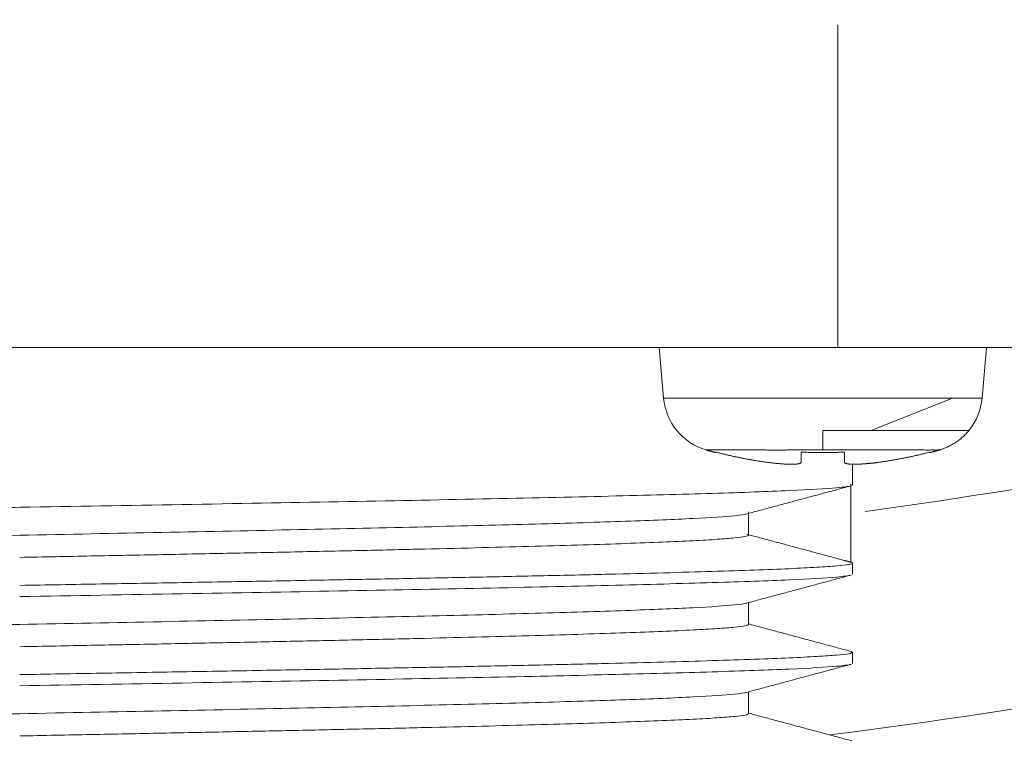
# Model space of a CAD drawing. Header units: millimetres. Extents: x 51337 to 61814, y -21781 to -12277.
# Tile 171 of 256: x 59255 to 59272, y -20820 to -20808. Entities that reach past the tile are written whole.
import ezdxf

# ---------------------------------------------------------------- set-up
doc = ezdxf.new("R2010")
doc.units = ezdxf.units.MM
doc.header["$LTSCALE"] = 0.3175
doc.layers.add('1轮廓实线层', color=7, linetype='Continuous', lineweight=18)

msp = doc.modelspace()

# ---------------------------------------------------------------- linework, layer by layer
at = {"layer": '1轮廓实线层'}
for p, q in [((59268.94339, -20813.57664), (59268.94339, -20808.15077)), ((59241.44339, -20813.57664), (59268.94339, -20813.57664)), ((59265.94339, -20813.57665), (59266.01751, -20814.42389)), ((59271.36926, -20814.42389), (59271.4436, -20813.57416)), ((59271.36926, -20814.42389), (59266.01751, -20814.42389)), ((59270.87459, -20814.42389), (59269.50723, -20814.97107)), ((59268.69339, -20814.97108), (59271.14612, -20814.97108)), ((59266.89339, -20815.33131), (59266.89339, -20815.34121)), ((59270.49339, -20815.34126), (59270.49339, -20815.33131)), ((59269.19339, -20815.88564), (59269.19339, -20815.53492)), ((59267.44339, -20816.72868), (59267.44339, -20816.33801)), ((59269.19339, -20817.38566), (59269.19339, -20817.19839)), ((59267.44339, -20818.22864), (59267.44339, -20817.8632)), ((59269.16495, -20818.68233), (59269.19339, -20818.69754)), ((59269.19339, -20818.88565), (59269.19339, -20818.69754)), ((59267.44339, -20819.72862), (59267.44339, -20819.3632))]:
    msp.add_line(p, q, dxfattribs=at)
for centre, radius, start, end in [((59255.29339, -20713.97664), 117.32051, 300.7584308, 103.5504853), ((59255.29339, -20713.97664), 103.32342, 277.85269, 289.1259431), ((59267.0137, -20814.33674), 1, 185, 253.729147), ((59270.37307, -20814.33674), 1, 320.628514, 355), ((59255.29339, -20713.97664), 106.96775, 277.2583249, 288.6309652)]:
    msp.add_arc(centre, radius, start, end, dxfattribs=at)
for points, knots in [([(59268.94339, -20813.57664), (59269.17246, -20813.57664), (59269.40153, -20813.57664), (59269.85087, -20813.57664), (59270.07114, -20813.57664), (59270.49441, -20813.57664), (59270.69741, -20813.57664), (59271.07835, -20813.57664), (59271.25628, -20813.57664), (59271.58024, -20813.57664), (59271.72626, -20813.57664), (59271.9808, -20813.57664), (59272.0893, -20813.57664), (59272.26463, -20813.57664), (59272.33144, -20813.57664), (59272.42036, -20813.57664), (59272.44302, -20813.57664), (59272.44334, -20813.57664)], [0, 0, 0, 0, 0.12516276, 0.12516276, 0.25032553, 0.25032553, 0.37548829, 0.37548829, 0.50065105, 0.50065105, 0.62581382, 0.62581382, 0.75097658, 0.75097658, 0.87613934, 0.87613934, 1, 1, 1, 1]), ([(59268.69339, -20815.29674), (59268.69339, -20815.26875), (59268.69339, -20815.22626), (59268.69339, -20815.11606), (59268.69339, -20815.04837), (59268.69339, -20814.97108)], [0, 0, 0, 0, 0.5, 0.5, 1, 1, 1, 1]), ([(59268.69339, -20815.29674), (59268.67957, -20815.29674), (59268.65198, -20815.29674), (59268.61068, -20815.29675), (59268.56953, -20815.29677), (59268.52857, -20815.29679), (59268.48781, -20815.29681), (59268.44726, -20815.29684), (59268.40696, -20815.29687), (59268.36691, -20815.29689), (59268.32714, -20815.29692), (59268.28766, -20815.29695), (59268.2485, -20815.29698), (59268.20966, -20815.297), (59268.17116, -20815.29702), (59268.13303, -20815.29705), (59268.09527, -20815.29706), (59268.0579, -20815.29708), (59268.02093, -20815.29709), (59267.98438, -20815.2971), (59267.94826, -20815.2971), (59267.91258, -20815.29711), (59267.87736, -20815.2971), (59267.84261, -20815.2971), (59267.80834, -20815.29709), (59267.77455, -20815.29708), (59267.74127, -20815.29706), (59267.7085, -20815.29704), (59267.67624, -20815.29702), (59267.64452, -20815.297), (59267.61333, -20815.29697), (59267.58268, -20815.29695), (59267.55259, -20815.29692), (59267.52306, -20815.29689), (59267.4941, -20815.29687), (59267.4657, -20815.29684), (59267.43789, -20815.29682), (59267.41066, -20815.29679), (59267.38403, -20815.29678), (59267.35798, -20815.29676), (59267.33254, -20815.29675), (59267.31028, -20815.29675), (59267.291, -20815.29675), (59267.27453, -20815.29675), (59267.25827, -20815.29676), (59267.24223, -20815.29676), (59267.22641, -20815.29677), (59267.21081, -20815.29678), (59267.19543, -20815.29679), (59267.18028, -20815.2968), (59267.16536, -20815.29681), (59267.15066, -20815.29682), (59267.1362, -20815.29683), (59267.12197, -20815.29684), (59267.10798, -20815.29685), (59267.09423, -20815.29686), (59267.08071, -20815.29688), (59267.06743, -20815.29689), (59267.0544, -20815.2969), (59267.04161, -20815.29691), (59267.02906, -20815.29692), (59267.01676, -20815.29693), (59267.00471, -20815.29694), (59266.99291, -20815.29695), (59266.98136, -20815.29696), (59266.97006, -20815.29697), (59266.95902, -20815.29698), (59266.94823, -20815.29698), (59266.93769, -20815.29699), (59266.92742, -20815.297), (59266.9174, -20815.297), (59266.90764, -20815.297), (59266.89814, -20815.297), (59266.8889, -20815.29701), (59266.87992, -20815.29701), (59266.87121, -20815.29701), (59266.86276, -20815.297), (59266.85457, -20815.297), (59266.84665, -20815.297), (59266.83899, -20815.29699), (59266.8316, -20815.29699), (59266.82448, -20815.29698), (59266.81762, -20815.29698), (59266.81103, -20815.29697), (59266.80471, -20815.29696), (59266.79866, -20815.29695), (59266.79288, -20815.29694), (59266.78737, -20815.29693), (59266.78212, -20815.29692), (59266.77715, -20815.29691), (59266.77245, -20815.2969), (59266.76801, -20815.29689), (59266.76385, -20815.29688), (59266.75995, -20815.29686), (59266.75633, -20815.29685), (59266.75298, -20815.29684), (59266.74989, -20815.29683), (59266.74708, -20815.29682), (59266.74453, -20815.29681), (59266.74226, -20815.2968), (59266.74025, -20815.29679), (59266.73851, -20815.29678), (59266.73705, -20815.29677), (59266.73584, -20815.29676), (59266.73491, -20815.29676), (59266.73425, -20815.29675), (59266.73392, -20815.29675), (59266.73382, -20815.29675), (59266.73376, -20815.29675)], [0, 0, 0, 0, 0.01348901, 0.02693923, 0.04034994, 0.05372041, 0.06704987, 0.08033752, 0.09358254, 0.10678409, 0.11994129, 0.13305328, 0.14611914, 0.15913797, 0.17210883, 0.1850308, 0.19790292, 0.21072424, 0.22349382, 0.23621068, 0.24887387, 0.26148244, 0.27403542, 0.28653187, 0.29897083, 0.31135138, 0.32367258, 0.33593353, 0.3481333, 0.36027102, 0.37234581, 0.38435681, 0.39630318, 0.4081841, 0.41999878, 0.43174643, 0.44342631, 0.45503768, 0.46657984, 0.47805213, 0.48945388, 0.50078449, 0.50851326, 0.51624072, 0.52396674, 0.53169123, 0.53941407, 0.54713514, 0.55485431, 0.56257147, 0.57028649, 0.57799924, 0.58570958, 0.59341738, 0.6011225, 0.6088248, 0.61652414, 0.62422038, 0.63191337, 0.63960295, 0.64728898, 0.65497132, 0.66264979, 0.67032426, 0.67799455, 0.68566052, 0.69332201, 0.70097886, 0.70863091, 0.71627799, 0.72391994, 0.73155661, 0.73918782, 0.74681343, 0.75443325, 0.76204714, 0.76965493, 0.77725645, 0.78485154, 0.79244004, 0.80002179, 0.80759663, 0.81516439, 0.82272492, 0.83027807, 0.83782366, 0.84536155, 0.85289157, 0.86041359, 0.86792744, 0.87543297, 0.88293004, 0.89041849, 0.89789819, 0.90536899, 0.91283075, 0.92028332, 0.92772658, 0.93516039, 0.94258461, 0.94999912, 0.95740379, 0.96479851, 0.97218313, 0.97955756, 0.98692168, 0.99427536, 1, 1, 1, 1]), ([(59270.65301, -20815.29675), (59270.65499, -20815.29617), (59270.65903, -20815.29499), (59270.66413, -20815.29345), (59270.6686, -20815.29207), (59270.67228, -20815.29089), (59270.67514, -20815.2899), (59270.67712, -20815.28913), (59270.67819, -20815.28858), (59270.67835, -20815.28826), (59270.6776, -20815.28815), (59270.67597, -20815.28825), (59270.67349, -20815.28856), (59270.67021, -20815.28905), (59270.66618, -20815.28971), (59270.66147, -20815.29053), (59270.65477, -20815.29172), (59270.64578, -20815.29333), (59270.63458, -20815.29528), (59270.62321, -20815.29715), (59270.61375, -20815.29855), (59270.60638, -20815.2995), (59270.60083, -20815.3001), (59270.59556, -20815.30056), (59270.59061, -20815.30085), (59270.58605, -20815.30095), (59270.5819, -20815.30084), (59270.57885, -20815.30054), (59270.57653, -20815.3002), (59270.57471, -20815.29993), (59270.57302, -20815.29965), (59270.57149, -20815.29935), (59270.57011, -20815.29903), (59270.56869, -20815.29857), (59270.56694, -20815.29805), (59270.56435, -20815.29759), (59270.56134, -20815.29725), (59270.55631, -20815.29699), (59270.54894, -20815.29683), (59270.53912, -20815.2967), (59270.52833, -20815.29671), (59270.51586, -20815.29685), (59270.50189, -20815.29705), (59270.4868, -20815.29721), (59270.47154, -20815.29731), (59270.45604, -20815.29737), (59270.4325, -20815.29729), (59270.39671, -20815.29698), (59270.35555, -20815.29681), (59270.3195, -20815.29675), (59270.29357, -20815.29671), (59270.26539, -20815.29669), (59270.23482, -20815.29668), (59270.20172, -20815.29668), (59270.16595, -20815.2967), (59270.12735, -20815.29673), (59270.0858, -20815.29677), (59270.04114, -20815.29681), (59269.99323, -20815.29685), (59269.94194, -20815.29688), (59269.88713, -20815.29689), (59269.82866, -20815.29686), (59269.76032, -20815.29674), (59269.68154, -20815.29663), (59269.59184, -20815.29662), (59269.49815, -20815.29665), (59269.40064, -20815.29671), (59269.32482, -20815.29672), (59269.27278, -20815.29672), (59269.2458, -20815.29672), (59269.21892, -20815.29672), (59269.19215, -20815.29672), (59269.16549, -20815.29673), (59269.13895, -20815.29673), (59269.11255, -20815.29673), (59269.0863, -20815.29674), (59269.06021, -20815.29674), (59269.03428, -20815.29674), (59269.00853, -20815.29674), (59268.98296, -20815.29675), (59268.95759, -20815.29675), (59268.93242, -20815.29675), (59268.90745, -20815.29675), (59268.88271, -20815.29675), (59268.85819, -20815.29675), (59268.83391, -20815.29674), (59268.80986, -20815.29674), (59268.78606, -20815.29674), (59268.76252, -20815.29674), (59268.73924, -20815.29674), (59268.71622, -20815.29674), (59268.70097, -20815.29674), (59268.69339, -20815.29674)], [0, 0, 0, 0, 0.00442819, 0.00903658, 0.01381781, 0.01876303, 0.02386206, 0.02910359, 0.03447539, 0.03996461, 0.04555798, 0.0512421, 0.05700363, 0.06282954, 0.06870729, 0.07462494, 0.0805713, 0.09112694, 0.10159314, 0.1119345, 0.12213008, 0.12778171, 0.13352325, 0.13936157, 0.14530362, 0.15135659, 0.15752807, 0.16382618, 0.16742332, 0.17085209, 0.17411122, 0.17719972, 0.18011691, 0.18286253, 0.18758199, 0.19219798, 0.19671489, 0.20113745, 0.21110439, 0.22115851, 0.23129958, 0.24152724, 0.25374249, 0.26575781, 0.2775683, 0.28918197, 0.30058623, 0.32967239, 0.36482571, 0.37896224, 0.39381037, 0.40938101, 0.42568574, 0.44273686, 0.46054738, 0.4791311, 0.49850258, 0.51867714, 0.53967092, 0.56150081, 0.58418446, 0.60774028, 0.63218738, 0.66479425, 0.6979055, 0.73153946, 0.76571295, 0.80044114, 0.80963066, 0.81875101, 0.82780124, 0.83678043, 0.84568762, 0.85452188, 0.86328225, 0.87196779, 0.88057756, 0.8891106, 0.89756599, 0.90594277, 0.91424002, 0.9224568, 0.9305922, 0.9386453, 0.94661519, 0.95450096, 0.96230173, 0.97001661, 0.97764474, 0.98518524, 0.99263728, 1, 1, 1, 1]), ([(59268.32672, -20815.50667), (59268.3267, -20815.50717), (59268.32665, -20815.50816), (59268.32629, -20815.5096), (59268.32571, -20815.51101), (59268.3249, -20815.51238), (59268.32386, -20815.51372), (59268.3226, -20815.51501), (59268.32112, -20815.51627), (59268.31941, -20815.51749), (59268.31749, -20815.51868), (59268.31535, -20815.51982), (59268.313, -20815.52093), (59268.31044, -20815.522), (59268.30767, -20815.52304), (59268.3047, -20815.52403), (59268.30152, -20815.52499), (59268.29815, -20815.52591), (59268.29458, -20815.5268), (59268.29082, -20815.52764), (59268.28686, -20815.52845), (59268.28272, -20815.52922), (59268.2784, -20815.52995), (59268.27389, -20815.53065), (59268.26921, -20815.53131), (59268.26435, -20815.53193), (59268.25933, -20815.53251), (59268.25413, -20815.53305), (59268.24877, -20815.53356), (59268.24325, -20815.53403), (59268.23757, -20815.53446), (59268.23174, -20815.53486), (59268.22576, -20815.53522), (59268.21963, -20815.53554), (59268.21336, -20815.53582), (59268.20695, -20815.53606), (59268.2004, -20815.53627), (59268.19372, -20815.53644), (59268.18691, -20815.53657), (59268.17997, -20815.53667), (59268.17291, -20815.53673), (59268.16308, -20815.53675), (59268.1502, -20815.53668), (59268.13396, -20815.53643), (59268.11705, -20815.53602), (59268.09951, -20815.53544), (59268.08134, -20815.53469), (59268.06258, -20815.53377), (59268.04323, -20815.53269), (59268.02334, -20815.53144), (59268.00291, -20815.53002), (59267.98199, -20815.52844), (59267.9606, -20815.52669), (59267.93876, -20815.52477), (59267.91653, -20815.52269), (59267.89392, -20815.52044), (59267.87098, -20815.51802), (59267.84774, -20815.51544), (59267.82425, -20815.51269), (59267.80054, -20815.50978), (59267.78468, -20815.50771), (59267.77672, -20815.50667)], [0, 0, 0, 0, 0.01320494, 0.02637199, 0.03950128, 0.05259292, 0.06564702, 0.07866371, 0.09164309, 0.1045853, 0.11749046, 0.13035867, 0.14319008, 0.15598479, 0.16874294, 0.18146465, 0.19415005, 0.20679927, 0.21941244, 0.23198968, 0.24453113, 0.25703692, 0.26950718, 0.28194206, 0.29434168, 0.30670618, 0.31903571, 0.33133039, 0.34359038, 0.35581581, 0.36800683, 0.38016359, 0.39228621, 0.40437487, 0.41642969, 0.42845084, 0.44043846, 0.4523927, 0.46431372, 0.47620168, 0.48805672, 0.499879, 0.52480977, 0.54988747, 0.57511355, 0.60048944, 0.62601654, 0.65169622, 0.67752984, 0.70351872, 0.72966416, 0.75596744, 0.78242982, 0.80905254, 0.8358368, 0.8627838, 0.8898947, 0.91717066, 0.94461279, 0.97222221, 1, 1, 1, 1]), ([(59269.61005, -20815.50667), (59269.60627, -20815.50717), (59269.59872, -20815.50816), (59269.5874, -20815.5096), (59269.57612, -20815.51101), (59269.56489, -20815.51238), (59269.5537, -20815.51372), (59269.54257, -20815.51501), (59269.53149, -20815.51627), (59269.52047, -20815.51749), (59269.50952, -20815.51868), (59269.49863, -20815.51982), (59269.48782, -20815.52093), (59269.47708, -20815.522), (59269.46643, -20815.52304), (59269.45585, -20815.52403), (59269.44537, -20815.52499), (59269.43498, -20815.52591), (59269.42469, -20815.5268), (59269.41449, -20815.52764), (59269.4044, -20815.52845), (59269.39441, -20815.52922), (59269.38454, -20815.52995), (59269.37477, -20815.53065), (59269.36512, -20815.53131), (59269.35559, -20815.53193), (59269.34618, -20815.53251), (59269.33689, -20815.53305), (59269.32773, -20815.53356), (59269.3187, -20815.53403), (59269.3098, -20815.53447), (59269.30103, -20815.53486), (59269.2924, -20815.53522), (59269.28391, -20815.53554), (59269.27556, -20815.53582), (59269.26736, -20815.53606), (59269.25929, -20815.53627), (59269.25138, -20815.53644), (59269.24361, -20815.53657), (59269.23599, -20815.53667), (59269.22852, -20815.53673), (59269.2185, -20815.53675), (59269.20611, -20815.53668), (59269.19167, -20815.53643), (59269.17781, -20815.53602), (59269.16455, -20815.53544), (59269.15194, -20815.53469), (59269.14, -20815.53377), (59269.12876, -20815.53269), (59269.11827, -20815.53144), (59269.10854, -20815.53002), (59269.09962, -20815.52844), (59269.09153, -20815.52669), (59269.0843, -20815.52477), (59269.07795, -20815.52269), (59269.07251, -20815.52044), (59269.06802, -20815.51802), (59269.06448, -20815.51544), (59269.06195, -20815.51269), (59269.06035, -20815.50978), (59269.06015, -20815.50771), (59269.06005, -20815.50667)], [0, 0, 0, 0, 0.01320529, 0.02637269, 0.0395023, 0.05259424, 0.06564862, 0.07866558, 0.09164521, 0.10458765, 0.11749301, 0.13036142, 0.143193, 0.15598787, 0.16874616, 0.18146799, 0.19415349, 0.20680279, 0.21941602, 0.2319933, 0.24453478, 0.25704058, 0.26951084, 0.28194568, 0.29434526, 0.3067097, 0.31903914, 0.33133373, 0.3435936, 0.35581889, 0.36800976, 0.38016634, 0.39228877, 0.40437722, 0.41643181, 0.42845272, 0.44044007, 0.45239403, 0.46431475, 0.47620239, 0.48805709, 0.49987902, 0.52481051, 0.54988886, 0.5751155, 0.60049188, 0.62601938, 0.65169939, 0.67753325, 0.70352229, 0.72966781, 0.75597109, 0.78243339, 0.80905595, 0.83583997, 0.86278664, 0.88989714, 0.9171726, 0.94461417, 0.97222294, 1, 1, 1, 1]), ([(59269.16484, -20815.90087), (59269.12536, -20815.91142), (59268.926, -20815.93759), (59268.21107, -20815.97939), (59266.90898, -20816.02627), (59265.15667, -20816.07315), (59263.02148, -20816.12003), (59260.58546, -20816.1669), (59257.94224, -20816.21378), (59256.10967, -20816.24504), (59255.19339, -20816.26066)], [0, 0, 0, 0, 0.08793627, 0.21823109, 0.34852591, 0.47882072, 0.60911554, 0.73941036, 0.86970518, 1, 1, 1, 1]), ([(59255.19339, -20816.26066), (59254.79781, -20816.26741), (59253.99882, -20816.28105), (59253.19014, -20816.29495), (59252.37998, -20816.30898), (59251.97416, -20816.31606), (59251.16467, -20816.33036), (59250.76099, -20816.33757), (59249.95976, -20816.35213), (59249.56222, -20816.35948), (59248.77748, -20816.37431), (59248.39027, -20816.38179), (59247.63062, -20816.39688), (59247.25821, -20816.4045), (59246.53286, -20816.41986), (59246.1799, -20816.4276), (59245.49816, -20816.44323), (59245.16941, -20816.45111), (59244.54106, -20816.467), (59244.2414, -20816.47501), (59243.67598, -20816.49116), (59243.41027, -20816.49931), (59242.91759, -20816.51573), (59242.69058, -20816.52401), (59242.27986, -20816.54069), (59242.09622, -20816.5491), (59241.77661, -20816.56605), (59241.6406, -20816.5746), (59241.42026, -20816.59181), (59241.33602, -20816.60049), (59241.22263, -20816.61797), (59241.19348, -20816.62678), (59241.19346, -20816.63566)], [0, 0, 0, 0, 0.0625, 0.125, 0.125, 0.1875, 0.1875, 0.25, 0.25, 0.3125, 0.3125, 0.375, 0.375, 0.4375, 0.4375, 0.5, 0.5, 0.5625, 0.5625, 0.625, 0.625, 0.6875, 0.6875, 0.75, 0.75, 0.8125, 0.8125, 0.875, 0.875, 0.9375, 0.9375, 1, 1, 1, 1]), ([(59255.19339, -20816.7296), (59255.99513, -20816.71398), (59257.59861, -20816.68272), (59259.91141, -20816.63584), (59262.04292, -20816.58896), (59263.91121, -20816.54207), (59265.44448, -20816.49519), (59266.58382, -20816.44831), (59267.19984, -20816.40715), (59267.37521, -20816.38161), (59267.41173, -20816.3717)], [0, 0, 0, 0, 0.13099255, 0.26198509, 0.39297764, 0.52397018, 0.65496273, 0.78595527, 0.91694782, 1, 1, 1, 1]), ([(59255.19333, -20817.10216), (59255.59421, -20817.09438), (59255.99509, -20817.0866), (59256.79299, -20817.07103), (59257.19001, -20817.06325), (59257.97637, -20817.04769), (59258.36571, -20817.03991), (59259.13295, -20817.02435), (59259.51085, -20817.01657), (59260.25159, -20817.00101), (59260.61441, -20816.99323), (59261.32151, -20816.97766), (59261.66577, -20816.96988), (59262.33241, -20816.95432), (59262.65479, -20816.94654), (59263.27456, -20816.93098), (59263.57196, -20816.9232), (59264.13889, -20816.90764), (59264.40843, -20816.89986), (59264.91706, -20816.88429), (59265.15616, -20816.87651), (59265.60159, -20816.86095), (59265.80794, -20816.85317), (59266.18589, -20816.83761), (59266.35749, -20816.82983), (59266.66432, -20816.81427), (59266.79953, -20816.80649), (59267.03227, -20816.79093), (59267.1298, -20816.78314), (59267.28621, -20816.76758), (59267.3451, -20816.7598), (59267.42369, -20816.74424), (59267.44339, -20816.73646), (59267.44339, -20816.72868)], [0, 0, 0, 0, 0.0625, 0.0625, 0.125, 0.125, 0.1875, 0.1875, 0.25, 0.25, 0.3125, 0.3125, 0.375, 0.375, 0.4375, 0.4375, 0.5, 0.5, 0.5625, 0.5625, 0.625, 0.625, 0.6875, 0.6875, 0.75, 0.75, 0.8125, 0.8125, 0.875, 0.875, 0.9375, 0.9375, 1, 1, 1, 1]), ([(59269.19339, -20817.19839), (59269.19339, -20817.20618), (59269.17088, -20817.21397), (59269.08106, -20817.22956), (59269.01376, -20817.23735), (59268.835, -20817.25294), (59268.72354, -20817.26073), (59268.45756, -20817.27632), (59268.30302, -20817.28411), (59267.95237, -20817.2997), (59267.75625, -20817.30749), (59267.32431, -20817.32308), (59267.08849, -20817.33088), (59266.57943, -20817.34646), (59266.30618, -20817.35426), (59265.72488, -20817.36984), (59265.41684, -20817.37764), (59264.76892, -20817.39322), (59264.42904, -20817.40102), (59263.72074, -20817.4166), (59263.3523, -20817.4244), (59262.59043, -20817.43998), (59262.19699, -20817.44778), (59261.38889, -20817.46336), (59260.97423, -20817.47116), (59260.12768, -20817.48674), (59259.69579, -20817.49454), (59258.81895, -20817.51012), (59258.37399, -20817.51792), (59257.4753, -20817.53351), (59257.02157, -20817.5413), (59256.10968, -20817.55689), (59255.65153, -20817.56468), (59255.19338, -20817.57247)], [0, 0, 0, 0, 0.0625, 0.0625, 0.125, 0.125, 0.1875, 0.1875, 0.25, 0.25, 0.3125, 0.3125, 0.375, 0.375, 0.4375, 0.4375, 0.5, 0.5, 0.5625, 0.5625, 0.625, 0.625, 0.6875, 0.6875, 0.75, 0.75, 0.8125, 0.8125, 0.875, 0.875, 0.9375, 0.9375, 1, 1, 1, 1]), ([(59269.16483, -20817.40087), (59269.12537, -20817.41142), (59268.92602, -20817.4376), (59268.21104, -20817.4794), (59266.90896, -20817.52627), (59265.15667, -20817.57315), (59263.02148, -20817.62002), (59260.58547, -20817.6669), (59257.94225, -20817.71377), (59256.10967, -20817.74502), (59255.19339, -20817.76065)], [0, 0, 0, 0, 0.08796318, 0.21825416, 0.34854513, 0.47883611, 0.60912708, 0.73941806, 0.86970903, 1, 1, 1, 1]), ([(59255.19339, -20818.22965), (59255.99512, -20818.21402), (59257.59858, -20818.18277), (59259.91135, -20818.13588), (59262.04282, -20818.089), (59263.91108, -20818.04212), (59265.44433, -20817.99524), (59266.58365, -20817.94836), (59267.19975, -20817.90719), (59267.3751, -20817.88165), (59267.41161, -20817.87173)], [0, 0, 0, 0, 0.13098647, 0.26197294, 0.39295941, 0.52394588, 0.65493235, 0.78591882, 0.91690529, 1, 1, 1, 1]), ([(59255.19338, -20818.6037), (59255.59426, -20818.59588), (59255.99514, -20818.58807), (59256.79304, -20818.57244), (59257.19006, -20818.56463), (59257.97642, -20818.549), (59258.36575, -20818.54119), (59259.13299, -20818.52556), (59259.51089, -20818.51775), (59260.25162, -20818.50212), (59260.61445, -20818.49431), (59261.32154, -20818.47868), (59261.6658, -20818.47086), (59262.33244, -20818.45524), (59262.65482, -20818.44742), (59263.27459, -20818.4318), (59263.57198, -20818.42398), (59264.13891, -20818.40835), (59264.40845, -20818.40054), (59264.91708, -20818.38491), (59265.15617, -20818.3771), (59265.6016, -20818.36147), (59265.80795, -20818.35366), (59266.18589, -20818.33803), (59266.3575, -20818.33022), (59266.66432, -20818.31459), (59266.79953, -20818.30678), (59267.03227, -20818.29115), (59267.1298, -20818.28333), (59267.28621, -20818.26771), (59267.3451, -20818.25989), (59267.42369, -20818.24427), (59267.44339, -20818.23645), (59267.44339, -20818.22864)], [0, 0, 0, 0, 0.0625, 0.0625, 0.125, 0.125, 0.1875, 0.1875, 0.25, 0.25, 0.3125, 0.3125, 0.375, 0.375, 0.4375, 0.4375, 0.5, 0.5, 0.5625, 0.5625, 0.625, 0.625, 0.6875, 0.6875, 0.75, 0.75, 0.8125, 0.8125, 0.875, 0.875, 0.9375, 0.9375, 1, 1, 1, 1]), ([(59269.19339, -20818.69754), (59269.19339, -20818.70536), (59269.17088, -20818.71317), (59269.08106, -20818.72879), (59269.01376, -20818.7366), (59268.835, -20818.75222), (59268.72354, -20818.76003), (59268.45756, -20818.77565), (59268.30302, -20818.78346), (59267.95237, -20818.79909), (59267.75625, -20818.8069), (59267.32431, -20818.82252), (59267.08849, -20818.83033), (59266.57943, -20818.84595), (59266.30618, -20818.85376), (59265.72488, -20818.86938), (59265.41684, -20818.87719), (59264.76892, -20818.89281), (59264.42904, -20818.90063), (59263.72074, -20818.91625), (59263.3523, -20818.92406), (59262.59043, -20818.93968), (59262.19699, -20818.94749), (59261.38889, -20818.96311), (59260.97423, -20818.97092), (59260.12768, -20818.98654), (59259.69579, -20818.99436), (59258.81895, -20819.00998), (59258.37399, -20819.01779), (59257.4753, -20819.03341), (59257.02157, -20819.04122), (59256.10968, -20819.05684), (59255.65153, -20819.06465), (59255.19338, -20819.07246)], [0, 0, 0, 0, 0.0625, 0.0625, 0.125, 0.125, 0.1875, 0.1875, 0.25, 0.25, 0.3125, 0.3125, 0.375, 0.375, 0.4375, 0.4375, 0.5, 0.5, 0.5625, 0.5625, 0.625, 0.625, 0.6875, 0.6875, 0.75, 0.75, 0.8125, 0.8125, 0.875, 0.875, 0.9375, 0.9375, 1, 1, 1, 1]), ([(59269.16485, -20818.90087), (59269.12539, -20818.91142), (59268.92604, -20818.93759), (59268.21106, -20818.97939), (59266.90898, -20819.02627), (59265.15668, -20819.07314), (59263.0215, -20819.12001), (59260.58548, -20819.16689), (59257.94225, -20819.21376), (59256.10967, -20819.24501), (59255.19339, -20819.26064)], [0, 0, 0, 0, 0.08796437, 0.21825517, 0.34854598, 0.47883678, 0.60912759, 0.73941839, 0.8697092, 1, 1, 1, 1]), ([(59255.19339, -20819.72956), (59255.99514, -20819.71394), (59257.59863, -20819.68269), (59259.91145, -20819.63582), (59262.04295, -20819.58894), (59263.91122, -20819.54207), (59265.44446, -20819.4952), (59266.58377, -20819.44832), (59267.19982, -20819.40717), (59267.37515, -20819.38163), (59267.41166, -20819.37172)], [0, 0, 0, 0, 0.13098818, 0.26197637, 0.39296455, 0.52395273, 0.65494091, 0.7859291, 0.91691728, 1, 1, 1, 1]), ([(59255.19338, -20820.10353), (59255.59426, -20820.09572), (59255.99514, -20820.08791), (59256.79304, -20820.07229), (59257.19006, -20820.06448), (59257.97642, -20820.04886), (59258.36575, -20820.04105), (59259.13299, -20820.02542), (59259.51089, -20820.01761), (59260.25162, -20820.00199), (59260.61445, -20819.99418), (59261.32154, -20819.97856), (59261.6658, -20819.97075), (59262.33244, -20819.95513), (59262.65482, -20819.94732), (59263.27459, -20819.9317), (59263.57198, -20819.92389), (59264.13891, -20819.90827), (59264.40845, -20819.90045), (59264.91708, -20819.88483), (59265.15617, -20819.87702), (59265.6016, -20819.8614), (59265.80795, -20819.85359), (59266.18589, -20819.83797), (59266.3575, -20819.83016), (59266.66432, -20819.81454), (59266.79953, -20819.80673), (59267.03227, -20819.79111), (59267.1298, -20819.7833), (59267.28621, -20819.76767), (59267.3451, -20819.75986), (59267.42369, -20819.74424), (59267.44339, -20819.73643), (59267.44339, -20819.72862)], [0, 0, 0, 0, 0.0625, 0.0625, 0.125, 0.125, 0.1875, 0.1875, 0.25, 0.25, 0.3125, 0.3125, 0.375, 0.375, 0.4375, 0.4375, 0.5, 0.5, 0.5625, 0.5625, 0.625, 0.625, 0.6875, 0.6875, 0.75, 0.75, 0.8125, 0.8125, 0.875, 0.875, 0.9375, 0.9375, 1, 1, 1, 1])]:
    msp.add_open_spline(points, degree=3, knots=knots, dxfattribs=at)
for points, degree in [([(59270.63556, -20815.30169), (59270.94378, -20815.21491), (59271.14612, -20814.97108)], 2), ([(59267.77672, -20815.50667), (59267.32939, -20815.4475), (59266.89339, -20815.33131)], 2), ([(59268.32672, -20815.33131), (59268.32672, -20815.4475), (59268.32672, -20815.50667)], 2), ([(59269.06005, -20815.33131), (59268.69339, -20815.35122), (59268.32672, -20815.33131)], 2), ([(59269.06005, -20815.50667), (59269.06005, -20815.4475), (59269.06005, -20815.33131)], 2), ([(59270.49339, -20815.33131), (59270.05738, -20815.4475), (59269.61005, -20815.50667)], 2), ([(59267.3968, -20816.37571), (59268.28621, -20816.13677), (59269.17566, -20815.89797)], 2), ([(59269.16639, -20817.18327), (59269.16473, -20815.87035)], 1), ([(59267.41831, -20816.71347), (59269.16639, -20817.18327)], 1), ([(59242.94369, -20817.10463), (59242.94369, -20817.089), (59243.10161, -20817.05775), (59243.80317, -20817.01087), (59244.94245, -20816.964), (59246.47568, -20816.91712), (59248.34392, -20816.87024), (59250.47539, -20816.82336), (59252.78817, -20816.77648), (59254.39165, -20816.74523), (59255.19339, -20816.7296)], 3), ([(59269.17935, -20817.18631), (59269.11903, -20817.17011), (59269.05871, -20817.15392)], 2), ([(59269.16473, -20817.18327), (59269.18383, -20817.18831), (59269.19339, -20817.19335), (59269.19339, -20817.19839)], 3), ([(59267.39687, -20817.8757), (59268.28628, -20817.63675), (59269.17572, -20817.39795)], 2), ([(59242.94344, -20818.60456), (59242.94345, -20818.58894), (59243.10141, -20818.5577), (59243.80303, -20818.51083), (59244.94237, -20818.46397), (59246.47564, -20818.4171), (59248.34392, -20818.37024), (59250.47541, -20818.32338), (59252.78819, -20818.27651), (59254.39166, -20818.24527), (59255.19339, -20818.22965)], 3), ([(59269.17941, -20818.68632), (59268.31138, -20818.45327), (59267.44338, -20818.22008)], 2), ([(59267.39686, -20819.3757), (59268.28626, -20819.13676), (59269.17571, -20818.89795)], 2), ([(59242.94342, -20820.10456), (59242.94342, -20820.08893), (59243.10135, -20820.05768), (59243.80294, -20820.01081), (59244.94226, -20819.96393), (59246.47552, -20819.91706), (59248.34381, -20819.87019), (59250.47531, -20819.82331), (59252.78813, -20819.77644), (59254.39164, -20819.74519), (59255.19339, -20819.72956)], 3), ([(59269.17933, -20820.1863), (59268.31134, -20819.95326), (59267.44339, -20819.72009)], 2)]:
    msp.add_open_spline(points, degree=degree, dxfattribs=at)
for points, weights in [([(59266.89339, -20815.34126), (59266.83998, -20815.32704), (59266.78677, -20815.31221), (59266.73376, -20815.29675)], [0.989508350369, 0.99037092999, 0.991280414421, 0.99223680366]), ([(59270.65301, -20815.29675), (59270.59995, -20815.31222), (59270.54674, -20815.32706), (59270.49339, -20815.34126)], [0.996566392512, 0.997663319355, 0.998807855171, 0.99999999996])]:
    msp.add_rational_spline(points, weights, degree=3, dxfattribs=at)

doc.saveas('drawing.dxf')
